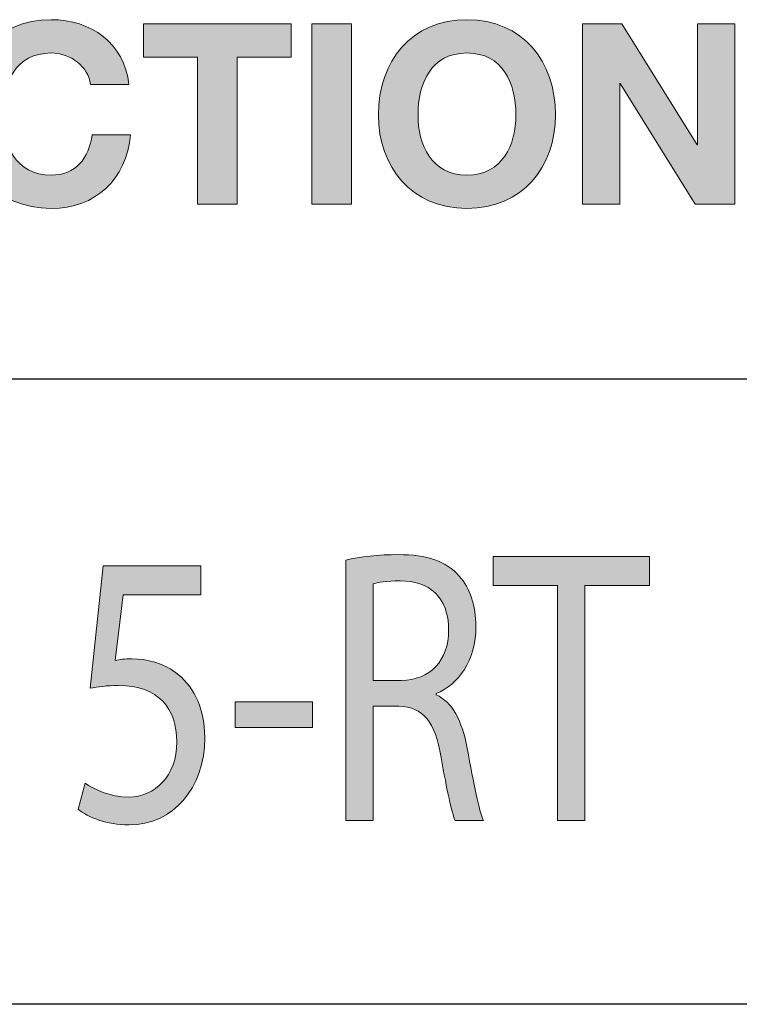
# Model space of a CAD drawing. Header units: inches. Extents: x -3.1 to 15.2, y -1.5 to 10.6.
# Tile 73 of 88: x 12.679 to 13.125, y -0.327 to 0.283. Entities that reach past the tile are written whole.
import ezdxf

# ---------------------------------------------------------------- set-up
doc = ezdxf.new("R2010")
doc.units = ezdxf.units.IN
doc.header["$MEASUREMENT"] = 0
doc.layers.add('chop', color=7, linetype='Continuous')

# ---------------------------------------------------------------- blocks, each defined once
blk = doc.blocks.new('block 3125')
at = {"layer": 'chop', "true_color": 0xffffff}
h = blk.add_hatch(color=7, dxfattribs=at)
h.dxf.hatch_style = 2
edge = h.paths.add_edge_path()
edge.add_spline(control_points=[(12.88129, -0.05187), (12.88984, -0.04968), (12.90209, -0.04848), (12.91375, -0.04848), (12.93182, -0.04848), (12.94348, -0.0526), (12.95165, -0.06182), (12.95825, -0.06912), (12.96194, -0.08028), (12.96194, -0.09291), (12.96194, -0.11453), (12.95106, -0.12887), (12.93726, -0.13468), (12.93726, -0.13468), (12.93726, -0.13542), (12.93726, -0.13542), (12.94737, -0.13978), (12.9534, -0.15145), (12.9565, -0.16844), (12.96077, -0.19128), (12.96388, -0.20706), (12.96661, -0.21338), (12.96661, -0.21338), (12.94911, -0.21338), (12.94911, -0.21338), (12.94698, -0.20877), (12.94406, -0.19468), (12.94038, -0.17428), (12.93648, -0.15169), (12.92948, -0.14319), (12.91413, -0.14246), (12.91413, -0.14246), (12.89819, -0.14246), (12.89819, -0.14246), (12.89819, -0.14246), (12.89819, -0.21338), (12.89819, -0.21338), (12.89819, -0.21338), (12.88129, -0.21338), (12.88129, -0.21338), (12.88129, -0.21338), (12.88129, -0.05187), (12.88129, -0.05187)], knot_values=[0, 0, 0, 0, 1, 1, 1, 2, 2, 2, 3, 3, 3, 4, 4, 4, 5, 5, 5, 6, 6, 6, 7, 7, 7, 8, 8, 8, 9, 9, 9, 10, 10, 10, 11, 11, 11, 12, 12, 12, 13, 13, 13, 14, 14, 14, 14], degree=3, periodic=1)
edge = h.paths.add_edge_path()
edge.add_spline(control_points=[(12.89819, -0.12644), (12.89819, -0.12644), (12.9155, -0.12644), (12.9155, -0.12644), (12.93357, -0.12644), (12.94504, -0.11404), (12.94504, -0.09535), (12.94504, -0.07422), (12.93279, -0.06498), (12.91492, -0.06474), (12.90675, -0.06474), (12.90092, -0.06571), (12.89819, -0.06669), (12.89819, -0.06669), (12.89819, -0.12644), (12.89819, -0.12644)], knot_values=[0, 0, 0, 0, 1, 1, 1, 2, 2, 2, 3, 3, 3, 4, 4, 4, 5, 5, 5, 5], degree=3, periodic=1)
h = blk.add_hatch(color=7, dxfattribs=at)
h.dxf.hatch_style = 2
h.paths.add_polyline_path([(13.01246, -0.06765), (12.97263, -0.06765), (12.97263, -0.04968), (13.06959, -0.04968), (13.06959, -0.06765), (13.02957, -0.06765), (13.02957, -0.21338), (13.01246, -0.21338)])
h = blk.add_hatch(color=7, dxfattribs=at)
h.dxf.hatch_style = 2
edge = h.paths.add_edge_path()
edge.add_spline(control_points=[(12.79131, -0.07349), (12.79131, -0.07349), (12.74312, -0.07349), (12.74312, -0.07349), (12.74312, -0.07349), (12.73825, -0.11404), (12.73825, -0.11404), (12.74117, -0.11357), (12.7439, -0.11308), (12.74856, -0.11308), (12.75827, -0.11308), (12.768, -0.11575), (12.77577, -0.12157), (12.78569, -0.12862), (12.79384, -0.14221), (12.79384, -0.16214), (12.79384, -0.19298), (12.77421, -0.21605), (12.74681, -0.21605), (12.73302, -0.21605), (12.72135, -0.2112), (12.71533, -0.20634), (12.71533, -0.20634), (12.7196, -0.19006), (12.7196, -0.19006), (12.72485, -0.19396), (12.73515, -0.19881), (12.74662, -0.19881), (12.76275, -0.19881), (12.77654, -0.1857), (12.77654, -0.16456), (12.77635, -0.14417), (12.76546, -0.12958), (12.74021, -0.12958), (12.73302, -0.12958), (12.72738, -0.13056), (12.72271, -0.13129), (12.72271, -0.13129), (12.73088, -0.05551), (12.73088, -0.05551), (12.73088, -0.05551), (12.79131, -0.05551), (12.79131, -0.05551), (12.79131, -0.05551), (12.79131, -0.07349), (12.79131, -0.07349)], knot_values=[0, 0, 0, 0, 1, 1, 1, 2, 2, 2, 3, 3, 3, 4, 4, 4, 5, 5, 5, 6, 6, 6, 7, 7, 7, 8, 8, 8, 9, 9, 9, 10, 10, 10, 11, 11, 11, 12, 12, 12, 13, 13, 13, 14, 14, 14, 15, 15, 15, 15], degree=3, periodic=1)
h = blk.add_hatch(color=7, dxfattribs=at)
h.dxf.hatch_style = 2
h.paths.add_polyline_path([(12.86069, -0.13978), (12.86069, -0.15557), (12.81269, -0.15557), (12.81269, -0.13978)])
at = {"layer": 'chop', "lineweight": 0}
for points in [[(13.01246, -0.06765), (12.97263, -0.06765), (12.97263, -0.04968), (13.06959, -0.04968), (13.06959, -0.06765), (13.02957, -0.06765), (13.02957, -0.21338), (13.01246, -0.21338), (13.01246, -0.06765)], [(12.86069, -0.13978), (12.86069, -0.15557), (12.81269, -0.15557), (12.81269, -0.13978), (12.86069, -0.13978)]]:
    blk.add_lwpolyline(points, dxfattribs=at)
for points, knots in [([(12.88129, -0.05187), (12.88984, -0.04968), (12.90209, -0.04848), (12.91375, -0.04848), (12.93182, -0.04848), (12.94348, -0.0526), (12.95165, -0.06182), (12.95825, -0.06912), (12.96194, -0.08028), (12.96194, -0.09291), (12.96194, -0.11453), (12.95106, -0.12887), (12.93726, -0.13468), (12.93726, -0.13468), (12.93726, -0.13542), (12.93726, -0.13542), (12.94737, -0.13978), (12.9534, -0.15145), (12.9565, -0.16844), (12.96077, -0.19128), (12.96388, -0.20706), (12.96661, -0.21338), (12.96661, -0.21338), (12.94911, -0.21338), (12.94911, -0.21338), (12.94698, -0.20877), (12.94406, -0.19468), (12.94038, -0.17428), (12.93648, -0.15169), (12.92948, -0.14319), (12.91413, -0.14246), (12.91413, -0.14246), (12.89819, -0.14246), (12.89819, -0.14246), (12.89819, -0.14246), (12.89819, -0.21338), (12.89819, -0.21338), (12.89819, -0.21338), (12.88129, -0.21338), (12.88129, -0.21338), (12.88129, -0.21338), (12.88129, -0.05187), (12.88129, -0.05187)], [0, 0, 0, 0, 1, 1, 1, 2, 2, 2, 3, 3, 3, 4, 4, 4, 5, 5, 5, 6, 6, 6, 7, 7, 7, 8, 8, 8, 9, 9, 9, 10, 10, 10, 11, 11, 11, 12, 12, 12, 13, 13, 13, 14, 14, 14, 14]), ([(12.79131, -0.07349), (12.79131, -0.07349), (12.74312, -0.07349), (12.74312, -0.07349), (12.74312, -0.07349), (12.73825, -0.11404), (12.73825, -0.11404), (12.74117, -0.11357), (12.7439, -0.11308), (12.74856, -0.11308), (12.75827, -0.11308), (12.768, -0.11575), (12.77577, -0.12157), (12.78569, -0.12862), (12.79384, -0.14221), (12.79384, -0.16214), (12.79384, -0.19298), (12.77421, -0.21605), (12.74681, -0.21605), (12.73302, -0.21605), (12.72135, -0.2112), (12.71533, -0.20634), (12.71533, -0.20634), (12.7196, -0.19006), (12.7196, -0.19006), (12.72485, -0.19396), (12.73515, -0.19881), (12.74662, -0.19881), (12.76275, -0.19881), (12.77654, -0.1857), (12.77654, -0.16456), (12.77635, -0.14417), (12.76546, -0.12958), (12.74021, -0.12958), (12.73302, -0.12958), (12.72738, -0.13056), (12.72271, -0.13129), (12.72271, -0.13129), (12.73088, -0.05551), (12.73088, -0.05551), (12.73088, -0.05551), (12.79131, -0.05551), (12.79131, -0.05551), (12.79131, -0.05551), (12.79131, -0.07349), (12.79131, -0.07349)], [0, 0, 0, 0, 1, 1, 1, 2, 2, 2, 3, 3, 3, 4, 4, 4, 5, 5, 5, 6, 6, 6, 7, 7, 7, 8, 8, 8, 9, 9, 9, 10, 10, 10, 11, 11, 11, 12, 12, 12, 13, 13, 13, 14, 14, 14, 15, 15, 15, 15]), ([(12.89819, -0.12644), (12.89819, -0.12644), (12.9155, -0.12644), (12.9155, -0.12644), (12.93357, -0.12644), (12.94504, -0.11404), (12.94504, -0.09535), (12.94504, -0.07422), (12.93279, -0.06498), (12.91492, -0.06474), (12.90675, -0.06474), (12.90092, -0.06571), (12.89819, -0.06669), (12.89819, -0.06669), (12.89819, -0.12644), (12.89819, -0.12644)], [0, 0, 0, 0, 1, 1, 1, 2, 2, 2, 3, 3, 3, 4, 4, 4, 5, 5, 5, 5])]:
    blk.add_open_spline(points, degree=3, knots=knots, dxfattribs=at)
blk = doc.blocks.new('block 3124')
at = {"layer": 'chop'}
blk.add_blockref('block 3125', (0, 0), dxfattribs=at)
blk = doc.blocks.new('block 3146')
at = {"layer": 'chop', "color": 7, "lineweight": 30, "true_color": 0xffffff}
blk.add_lwpolyline([(14.71133, -0.32723), (7.85146, -0.32723)], dxfattribs=at)
blk = doc.blocks.new('block 3148')
at = {"layer": 'chop', "color": 7, "lineweight": 30, "true_color": 0xffffff}
blk.add_lwpolyline([(10.01853, 0.06038), (14.72292, 0.06038)], dxfattribs=at)
blk = doc.blocks.new('block 3065')
at = {"layer": 'chop'}
for name in ['block 3148', 'block 3124', 'block 3146']:
    blk.add_blockref(name, (0, 0), dxfattribs=at)
blk = doc.blocks.new('block 3184')
at = {"layer": 'chop', "true_color": 0x231f20}
h = blk.add_hatch(color=179, dxfattribs=at)
h.dxf.hatch_style = 2
edge = h.paths.add_edge_path()
edge.add_spline(control_points=[(12.72304, 0.24288), (12.72147, 0.25399), (12.71084, 0.26243), (12.69862, 0.26243), (12.67657, 0.26243), (12.66829, 0.24366), (12.66829, 0.22411), (12.66829, 0.20549), (12.67657, 0.18672), (12.69862, 0.18672), (12.71365, 0.18672), (12.72208, 0.19704), (12.72396, 0.21175), (12.72396, 0.21175), (12.74775, 0.21175), (12.74775, 0.21175), (12.74525, 0.18391), (12.72599, 0.16608), (12.69862, 0.16608), (12.66406, 0.16608), (12.64373, 0.19189), (12.64373, 0.22411), (12.64373, 0.25728), (12.66406, 0.28307), (12.69862, 0.28307), (12.72319, 0.28307), (12.74384, 0.26869), (12.7468, 0.24288), (12.7468, 0.24288), (12.72304, 0.24288), (12.72304, 0.24288)], knot_values=[0, 0, 0, 0, 1, 1, 1, 2, 2, 2, 3, 3, 3, 4, 4, 4, 5, 5, 5, 6, 6, 6, 7, 7, 7, 8, 8, 8, 9, 9, 9, 10, 10, 10, 10], degree=3, periodic=1)
h = blk.add_hatch(color=179, dxfattribs=at)
h.dxf.hatch_style = 2
edge = h.paths.add_edge_path()
edge.add_spline(control_points=[(12.9564, 0.28307), (12.99097, 0.28307), (13.01131, 0.25728), (13.01131, 0.22412), (13.01131, 0.19189), (12.99097, 0.16608), (12.9564, 0.16608), (12.92184, 0.16608), (12.90149, 0.19189), (12.90149, 0.22412), (12.90149, 0.25728), (12.92184, 0.28307), (12.9564, 0.28307)], knot_values=[0, 0, 0, 0, 0.013889, 0.013889, 0.013889, 0.027778, 0.027778, 0.027778, 0.041667, 0.041667, 0.041667, 0.055556, 0.055556, 0.055556, 0.055556], degree=3, periodic=0)
edge.add_line((12.9564, 0.28307), (12.9564, 0.28307))
edge = h.paths.add_edge_path()
edge.add_spline(control_points=[(12.9564, 0.18672), (12.97846, 0.18672), (12.98674, 0.20549), (12.98674, 0.22412), (12.98674, 0.24366), (12.97846, 0.26243), (12.9564, 0.26243), (12.93434, 0.26243), (12.92605, 0.24366), (12.92605, 0.22412), (12.92605, 0.20549), (12.93434, 0.18672), (12.9564, 0.18672)], knot_values=[0, 0, 0, 0, 0.013889, 0.013889, 0.013889, 0.027778, 0.027778, 0.027778, 0.041667, 0.041667, 0.041667, 0.055556, 0.055556, 0.055556, 0.055556], degree=3, periodic=0)
edge.add_line((12.9564, 0.18672), (12.9564, 0.18672))
h = blk.add_hatch(color=179, dxfattribs=at)
h.dxf.hatch_style = 2
h.paths.add_polyline_path([(12.78926, 0.25977), (12.75579, 0.25977), (12.75579, 0.28041), (12.8473, 0.28041), (12.8473, 0.25977), (12.81382, 0.25977), (12.81382, 0.16874), (12.78926, 0.16874)])
h = blk.add_hatch(color=179, dxfattribs=at)
h.dxf.hatch_style = 2
h.paths.add_polyline_path([(12.86018, 0.28042), (12.88472, 0.28042), (12.88472, 0.16874), (12.86018, 0.16874)])
h = blk.add_hatch(color=179, dxfattribs=at)
h.dxf.hatch_style = 2
h.paths.add_polyline_path([(13.02811, 0.28042), (13.05252, 0.28042), (13.09913, 0.2055), (13.09945, 0.2055), (13.09945, 0.28042), (13.12244, 0.28042), (13.12244, 0.16873), (13.09788, 0.16873), (13.05141, 0.24351), (13.05112, 0.24351), (13.05112, 0.16873), (13.02811, 0.16873)])
at = {"layer": 'chop', "lineweight": 0}
for points in [[(12.78926, 0.25977), (12.75579, 0.25977), (12.75579, 0.28041), (12.8473, 0.28041), (12.8473, 0.25977), (12.81382, 0.25977), (12.81382, 0.16874), (12.78926, 0.16874), (12.78926, 0.25977)], [(12.86018, 0.28042), (12.88472, 0.28042), (12.88472, 0.16874), (12.86018, 0.16874), (12.86018, 0.28042)], [(13.02811, 0.28042), (13.05252, 0.28042), (13.09913, 0.2055), (13.09945, 0.2055), (13.09945, 0.28042), (13.12244, 0.28042), (13.12244, 0.16873), (13.09788, 0.16873), (13.05141, 0.24351), (13.05112, 0.24351), (13.05112, 0.16873), (13.02811, 0.16873), (13.02811, 0.28042)]]:
    blk.add_lwpolyline(points, dxfattribs=at)
for points, knots in [([(12.72304, 0.24288), (12.72147, 0.25399), (12.71084, 0.26243), (12.69862, 0.26243), (12.67657, 0.26243), (12.66829, 0.24366), (12.66829, 0.22411), (12.66829, 0.20549), (12.67657, 0.18672), (12.69862, 0.18672), (12.71365, 0.18672), (12.72208, 0.19704), (12.72396, 0.21175), (12.72396, 0.21175), (12.74775, 0.21175), (12.74775, 0.21175), (12.74525, 0.18391), (12.72599, 0.16608), (12.69862, 0.16608), (12.66406, 0.16608), (12.64373, 0.19189), (12.64373, 0.22411), (12.64373, 0.25728), (12.66406, 0.28307), (12.69862, 0.28307), (12.72319, 0.28307), (12.74384, 0.26869), (12.7468, 0.24288), (12.7468, 0.24288), (12.72304, 0.24288), (12.72304, 0.24288)], [0, 0, 0, 0, 1, 1, 1, 2, 2, 2, 3, 3, 3, 4, 4, 4, 5, 5, 5, 6, 6, 6, 7, 7, 7, 8, 8, 8, 9, 9, 9, 10, 10, 10, 10]), ([(12.9564, 0.28307), (12.99097, 0.28307), (13.01131, 0.25728), (13.01131, 0.22412), (13.01131, 0.19189), (12.99097, 0.16608), (12.9564, 0.16608), (12.92184, 0.16608), (12.90149, 0.19189), (12.90149, 0.22412), (12.90149, 0.25728), (12.92184, 0.28307), (12.9564, 0.28307)], [0, 0, 0, 0, 1, 1, 1, 2, 2, 2, 3, 3, 3, 4, 4, 4, 4]), ([(12.9564, 0.18672), (12.97846, 0.18672), (12.98674, 0.20549), (12.98674, 0.22412), (12.98674, 0.24366), (12.97846, 0.26243), (12.9564, 0.26243), (12.93434, 0.26243), (12.92605, 0.24366), (12.92605, 0.22412), (12.92605, 0.20549), (12.93434, 0.18672), (12.9564, 0.18672)], [0, 0, 0, 0, 1, 1, 1, 2, 2, 2, 3, 3, 3, 4, 4, 4, 4])]:
    blk.add_open_spline(points, degree=3, knots=knots, dxfattribs=at)
blk = doc.blocks.new('block 3183')
at = {"layer": 'chop'}
blk.add_blockref('block 3184', (0, 0), dxfattribs=at)

msp = doc.modelspace()

# ---------------------------------------------------------------- block references
at = {"layer": 'chop'}
for name in ['block 3065', 'block 3183']:
    msp.add_blockref(name, (0, 0), dxfattribs=at)

doc.saveas('drawing.dxf')
